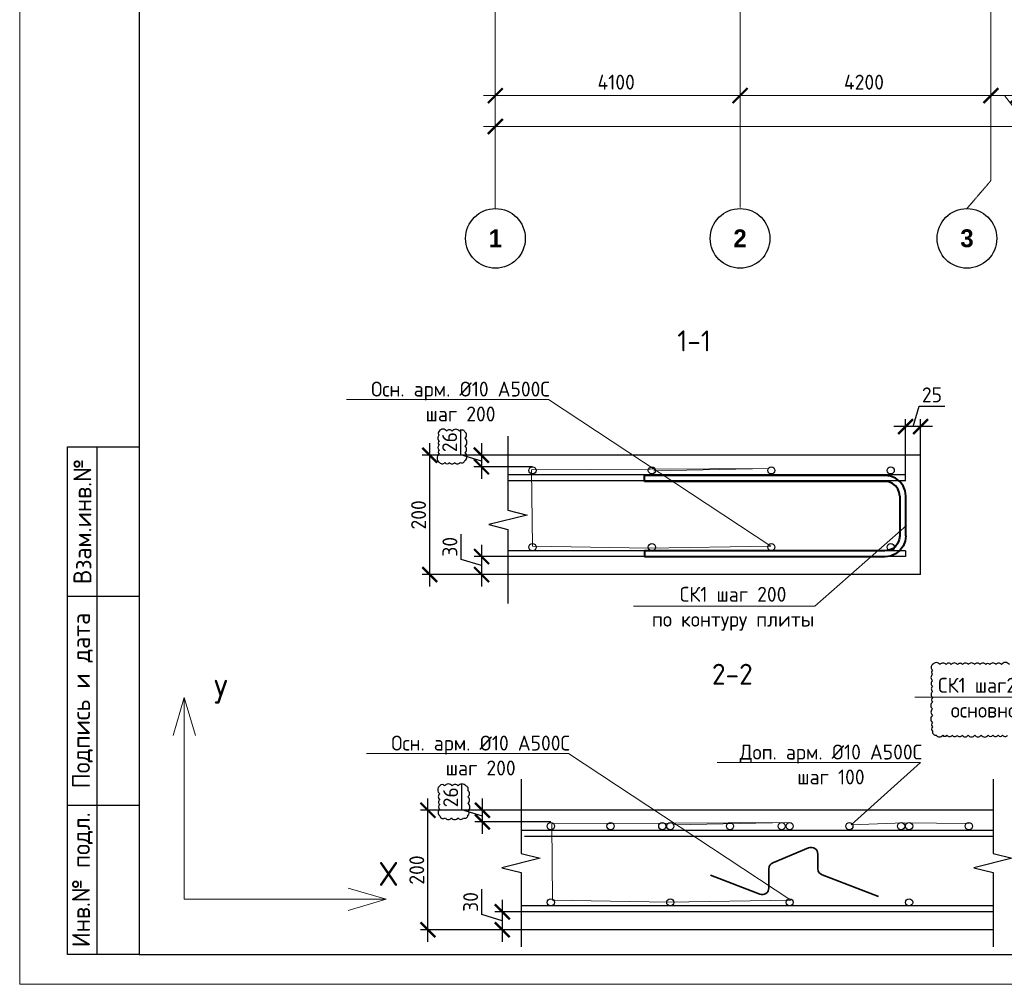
# Model space of a CAD drawing. Header units: millimetres. Extents: x -386473 to 311666, y -59273 to 291770.
# Tile 55 of 132: x -1652 to 14839, y -4054 to 12096. Entities that reach past the tile are written whole.
import ezdxf
from ezdxf import colors
from ezdxf.entities.mleader import LeaderData, LeaderLine
from ezdxf.enums import TextEntityAlignment as Align
from ezdxf.math import Vec2, Vec3

# ---------------------------------------------------------------- set-up
doc = ezdxf.new("R2010")
doc.units = ezdxf.units.MM
for name, pattern in [('______5', [1100, 800, -100, 100, -100]), ('CENTER2', [28.575, 19.05, -3.175, 3.175, -3.175]), ('осевая', [50.8, 31.75, -6.35, 6.35, -6.35])]:
    doc.linetypes.add(name, pattern=pattern)
for name, color, linetype, lineweight in [('Арм_хомуты', 133, 'Continuous', 18), ('Осевая', 10, 'CENTER2', 20), ('Оси', 40, '______5', 18), ('Перекрытие ж_бетон', 1, 'Continuous', 30), ('подоснова', 151, 'Continuous', 5), ('поз.', 2, 'Continuous', 25), ('РАЗМЕРЫ', 1, 'Continuous', 9), ('Текст', 7, 'Continuous', 25), ('ТОНКИЕ', 7, 'Continuous', 9), ('Узлы', 7, 'Continuous', 0)]:
    doc.layers.add(name, color=color, linetype=linetype, lineweight=lineweight)
doc.layers.add('К_Схемоармирование', color=7, linetype='Continuous')
doc.layers.add('ТОЛСТЫЕ_ОСНОВНЫЕ', color=6, linetype='Continuous')
doc.styles.add('Century Gothic', font='GOTHIC.TTF')
doc.styles.add('GOST 2.304', font='CS_Gost2304.shx')
doc.styles.add('GOST-2.304_Type-B', font='GOST_Common.ttf')
doc.styles.add('style1', font='GOST_Common.ttf', dxfattribs={"height": 500})
doc.dimstyles.new('СПДС', dxfattribs={"dimscale": 100, "dimtxt": 2.5, "dimasz": 2.5, "dimexe": 1.25, "dimexo": 0, "dimtad": 1, "dimdec": 0, "dimtxsty": 'GOST-2.304_Type-B', "dimblk": 'ARCHTICK', "dimcen": 2.5, "dimdle": 2, "dimadec": 0, "dimazin": 2, "dimtfac": 0.75, "dimtdec": 0, "dimtmove": 1, "dimatfit": 3, "dimfxl": 1, "dimtolj": 1, "dimarcsym": 1})

# ---------------------------------------------------------------- blocks, each defined once
blk = doc.blocks.new('_ArchTick')
at = {"color": 0, "linetype": 'ByBlock', "const_width": 0.15}
blk.add_lwpolyline([(-0.5, -0.5), (0.5, 0.5)], dxfattribs=at)
blk = doc.blocks.new('*D428')
at = {"color": 0, "lineweight": -2, "transparency": 16777216}
for p, q in [((983646, -19381), (983646, -19256)), ((1030446, -19495), (1030446, -19256)), ((983446, -19381), (1030646, -19381))]:
    blk.add_line(p, q, dxfattribs=at)
at = {"layer": 'DEFPOINTS', "color": 0, "transparency": 16777216}
for p in [(983646, -19381), (1030446, -19381), (1030446, -19495)]:
    blk.add_point(p, dxfattribs=at)
at = {"color": 0, "lineweight": -2, "transparency": 16777216, "xscale": 250, "yscale": 250, "zscale": 250, "rotation": 180}
blk.add_blockref('_ArchTick', (983646, -19381), dxfattribs=at)
at = {"color": 0, "lineweight": -2, "transparency": 16777216, "xscale": 250, "yscale": 250, "zscale": 250}
blk.add_blockref('_ArchTick', (1030446, -19381), dxfattribs=at)
at = {"color": 0, "transparency": 16777216, "insert": (1001863, -19270), "char_height": 250, "width": 104166.67, "attachment_point": 5, "style": 'GOST-2.304_Type-B'}
blk.add_mtext('\\A1;46800', dxfattribs=at)
blk = doc.blocks.new('NSY101')
at = {"color": 0, "linetype": 'ByBlock', "lineweight": -2}
blk.add_circle((0, 0), 50, dxfattribs=at)
blk = doc.blocks.new('СЛОЖНЫЙ_ОБЪЕКТ_31')
at = {"layer": 'Оси', "color": 16, "linetype": 'Continuous', "lineweight": 25, "transparency": 33554687, "xscale": 9.999999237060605, "yscale": 9.999999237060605, "zscale": 9.999999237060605}
blk.add_blockref('NSY101', (8813, -43009), dxfattribs=at)
at = {"layer": 'Оси', "color": 16, "linetype": 'Continuous', "lineweight": 25, "transparency": 33554687, "insert": (8813, -43009), "char_height": 300, "width": 385, "attachment_point": 5, "style": 'Century Gothic'}
blk.add_mtext('\\A1;{\\fCentury Gothic|i0|b1;\\H300.000000;\\W1.000000;\\C16;2}\\P', dxfattribs=at)
blk = doc.blocks.new('СЛОЖНЫЙ_ОБЪЕКТ_46')
at = {"layer": 'Оси', "color": 16, "linetype": 'Continuous', "lineweight": 25, "transparency": 33554687, "xscale": 9.999999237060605, "yscale": 9.999999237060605, "zscale": 9.999999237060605}
blk.add_blockref('NSY101', (5263, -43009), dxfattribs=at)
at = {"layer": 'Оси', "color": 16, "linetype": 'Continuous', "lineweight": 25, "transparency": 33554687, "insert": (5263, -43009), "char_height": 300, "width": 385, "attachment_point": 5, "style": 'Century Gothic'}
blk.add_mtext('\\A1;{\\fCentury Gothic|i0|b1;\\H300.000000;\\W1.000000;\\C16;1}\\P', dxfattribs=at)
blk = doc.blocks.new('СЛОЖНЫЙ_ОБЪЕКТ_49')
at = {"layer": 'Оси', "color": 16, "linetype": 'Continuous', "lineweight": 25, "transparency": 33554687, "xscale": 9.999999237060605, "yscale": 9.999999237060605, "zscale": 9.999999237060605}
blk.add_blockref('NSY101', (12613, -43009), dxfattribs=at)
at = {"layer": 'Оси', "color": 16, "linetype": 'Continuous', "lineweight": 25, "transparency": 33554687, "insert": (12613, -43009), "char_height": 300, "width": 385, "attachment_point": 5, "style": 'Century Gothic'}
blk.add_mtext('\\A1;{\\fCentury Gothic|i0|b1;\\H300.000000;\\W1.000000;\\C16;3}\\P', dxfattribs=at)
blk = doc.blocks.new('*D414')
at = {"color": 0, "lineweight": -2, "transparency": 16777216}
for p, q in [((983646, -18864), (983646, -18739)), ((987746, -18864), (987746, -18739)), ((983446, -18864), (987946, -18864))]:
    blk.add_line(p, q, dxfattribs=at)
at = {"layer": 'DEFPOINTS', "color": 0, "transparency": 16777216}
for p in [(983646, -18864), (987746, -18864), (987746, -18864)]:
    blk.add_point(p, dxfattribs=at)
at = {"color": 0, "lineweight": -2, "transparency": 16777216, "xscale": 250, "yscale": 250, "zscale": 250, "rotation": 180}
blk.add_blockref('_ArchTick', (983646, -18864), dxfattribs=at)
at = {"color": 0, "lineweight": -2, "transparency": 16777216, "xscale": 250, "yscale": 250, "zscale": 250}
blk.add_blockref('_ArchTick', (987746, -18864), dxfattribs=at)
at = {"color": 0, "transparency": 16777216, "insert": (985670, -18639), "char_height": 250, "width": 83333.33, "attachment_point": 5, "style": 'GOST-2.304_Type-B'}
blk.add_mtext('\\A1;4100', dxfattribs=at)
blk = doc.blocks.new('*D415')
at = {"color": 0, "lineweight": -2, "transparency": 16777216}
for p, q in [((987746, -18864), (987746, -18739)), ((991946, -18864), (991946, -18739)), ((987546, -18864), (992146, -18864))]:
    blk.add_line(p, q, dxfattribs=at)
at = {"layer": 'DEFPOINTS', "color": 0, "transparency": 16777216}
for p in [(987746, -18864), (991946, -18864), (991946, -18864)]:
    blk.add_point(p, dxfattribs=at)
at = {"color": 0, "lineweight": -2, "transparency": 16777216, "xscale": 250, "yscale": 250, "zscale": 250, "rotation": 180}
blk.add_blockref('_ArchTick', (987746, -18864), dxfattribs=at)
at = {"color": 0, "lineweight": -2, "transparency": 16777216, "xscale": 250, "yscale": 250, "zscale": 250}
blk.add_blockref('_ArchTick', (991946, -18864), dxfattribs=at)
at = {"color": 0, "transparency": 16777216, "insert": (989820, -18639), "char_height": 250, "width": 83333.33, "attachment_point": 5, "style": 'GOST-2.304_Type-B'}
blk.add_mtext('\\A1;4200', dxfattribs=at)
blk = doc.blocks.new('*D426')
at = {"color": 0, "lineweight": -2, "transparency": 16777216}
for p, q in [((991946, -18739), (991946, -18989)), ((992596, -18864), (991746, -18864)), ((992171, -18864), (992493, -19270)), ((992396, -18802), (992396, -18989)), ((992493, -19270), (993118, -19270))]:
    blk.add_line(p, q, dxfattribs=at)
at = {"layer": 'DEFPOINTS', "color": 0, "transparency": 16777216}
for p in [(991946, -18739), (991946, -18864), (992396, -18802)]:
    blk.add_point(p, dxfattribs=at)
at = {"color": 0, "lineweight": -2, "transparency": 16777216, "xscale": 250, "yscale": 250, "zscale": 250, "rotation": 180}
blk.add_blockref('_ArchTick', (991946, -18864), dxfattribs=at)
at = {"color": 0, "lineweight": -2, "transparency": 16777216, "xscale": 250, "yscale": 250, "zscale": 250}
blk.add_blockref('_ArchTick', (992396, -18864), dxfattribs=at)
at = {"color": 0, "transparency": 16777216, "insert": (992805, -19083), "char_height": 250, "attachment_point": 5, "style": 'GOST-2.304_Type-B'}
blk.add_mtext('\\A1;450', dxfattribs=at)
blk = doc.blocks.new('*U44')
at = {"layer": 'ТОЛСТЫЕ_ОСНОВНЫЕ'}
for p, q in [((8, 5), (8, 90)), ((8, 90), (20, 90)), ((13, 5), (13, 90)), ((8, 65), (20, 65)), ((8, 30), (20, 30)), ((20, 5), (8, 5))]:
    blk.add_line(p, q, dxfattribs=at)
at = {"layer": 'ТОЛСТЫЕ_ОСНОВНЫЕ', "color": 6}
blk.add_lwpolyline([(20, 5), (886, 5), (886, 415), (20, 415)], close=True, dxfattribs=at)
at = {"layer": 'ТОНКИЕ'}
blk.add_lwpolyline([(0, 0), (891, 0), (891, 420), (0, 420)], close=True, dxfattribs=at)
at = {"layer": 'Текст', "style": 'style1'}
for s, p in [('Взам.инв.№', (10.5, 77.5)), ('Подпись и дата', (10.5, 47.5)), ('Инв.№ подл.', (10.5, 17.5))]:
    blk.add_text(s, height=3, rotation=90, dxfattribs=at).set_placement(p, align=Align.MIDDLE)
blk = doc.blocks.new('*D791')
at = {"layer": 'DEFPOINTS', "color": 0, "transparency": 16777216}
for p in [(6098, -1141), (7244, -1141), (7244, -1336)]:
    blk.add_point(p, dxfattribs=at)
at = {"layer": 'РАЗМЕРЫ', "color": 0, "lineweight": -2, "transparency": 16777216}
for p, q in [((5754, -1136), (5754, -711)), ((6098, -1536), (6098, -941)), ((6098, -1239), (5754, -1136)), ((7244, -1141), (5973, -1141)), ((7244, -1336), (5973, -1336))]:
    blk.add_line(p, q, dxfattribs=at)
at = {"layer": 'РАЗМЕРЫ', "color": 0, "lineweight": -2, "transparency": 16777216, "xscale": 250, "yscale": 250, "zscale": 250}
for p, rotation in [((6098, -1141), 90), ((6098, -1336), 270)]:
    blk.add_blockref('_ArchTick', p, dxfattribs=dict(at, rotation=rotation))
at = {"layer": 'РАЗМЕРЫ', "color": 0, "lineweight": 0, "transparency": 16777216, "insert": (5566, -923), "char_height": 250, "attachment_point": 5, "rotation": 90, "style": 'GOST-2.304_Type-B'}
blk.add_mtext('\\A1;26', dxfattribs=at)
blk = doc.blocks.new('*U521')
at = {"color": 0, "linetype": 'ByBlock', "lineweight": -2}
for p, q in [((-68.1, 25), (-68.1, 427.5)), ((-58.1, 427.5), (-68.1, 427.5)), ((-58.1, 25), (-58.1, 427.5)), ((58.1, 25), (58.1, 427.5)), ((58.1, 427.5), (68.1, 427.5)), ((68.1, 25), (68.1, 427.5)), ((-66.9, 15.9), (-68.1, 25)), ((-57.2, 18.5), (-58.1, 25)), ((-54.7, 12.5), (-57.2, 18.5)), ((54.7, 12.5), (57.2, 18.5)), ((57.2, 18.5), (58.1, 25)), ((66.9, 15.9), (68.1, 25)), ((-63.4, 7.5), (-66.9, 15.9)), ((-57.8, 0.3), (-63.4, 7.5)), ((-50.6, -5.3), (-57.8, 0.3)), ((-50.7, 7.3), (-54.7, 12.5)), ((-45.6, 3.3), (-50.7, 7.3)), ((-39.5, 0.9), (-45.6, 3.3)), ((-33.1, 0), (-39.5, 0.9)), ((-33.1, 0), (33.1, 0)), ((33.1, 0), (39.5, 0.9)), ((39.5, 0.9), (45.6, 3.3)), ((45.6, 3.3), (50.7, 7.3)), ((50.6, -5.3), (57.8, 0.3)), ((50.7, 7.3), (54.7, 12.5)), ((57.8, 0.3), (63.4, 7.5)), ((63.4, 7.5), (66.9, 15.9)), ((-42.1, -8.8), (-50.6, -5.3)), ((-33.1, -10), (-42.1, -8.8)), ((33.1, -10), (-33.1, -10)), ((33.1, -10), (42.1, -8.8)), ((42.1, -8.8), (50.6, -5.3))]:
    blk.add_line(p, q, dxfattribs=at)
at = {"style": 'GOST 2.304', "oblique": 15, "flags": 9}
for tag, p in [('ПОЗИЦИЯ', (798.2, -54.4)), ('ДИАМЕТР', (798.5, -58.7)), ('КЛАСС', (798.8, -63.1)), ('ДЛИНА', (799.3, -67.9)), ('МАССА', (799.6, -73.3))]:
    blk.add_attdef(tag, p, '', height=2.5, dxfattribs=at)
blk = doc.blocks.new('*D789')
at = {"layer": 'DEFPOINTS', "color": 0, "transparency": 16777216}
for p in [(13186, 5284), (13436, 4805), (13186, 4465)]:
    blk.add_point(p, dxfattribs=at)
at = {"layer": 'РАЗМЕРЫ', "color": 0, "lineweight": -2, "transparency": 16777216}
for p, q in [((13311, 5284), (13415, 5627)), ((13415, 5627), (13840, 5627)), ((13636, 5284), (12986, 5284)), ((13186, 4465), (13186, 5409)), ((13436, 4805), (13436, 5409))]:
    blk.add_line(p, q, dxfattribs=at)
at = {"layer": 'РАЗМЕРЫ', "color": 0, "lineweight": -2, "transparency": 16777216, "xscale": 250, "yscale": 250, "zscale": 250, "rotation": 180}
blk.add_blockref('_ArchTick', (13186, 5284), dxfattribs=at)
at = {"layer": 'РАЗМЕРЫ', "color": 0, "lineweight": -2, "transparency": 16777216, "xscale": 250, "yscale": 250, "zscale": 250}
blk.add_blockref('_ArchTick', (13436, 5284), dxfattribs=at)
at = {"layer": 'РАЗМЕРЫ', "color": 0, "lineweight": 0, "transparency": 16777216, "insert": (13627, 5815), "char_height": 250, "attachment_point": 5, "style": 'GOST-2.304_Type-B'}
blk.add_mtext('\\A1;25', dxfattribs=at)
blk = doc.blocks.new('_None')
blk = doc.blocks.new('*D790')
at = {"layer": 'DEFPOINTS', "color": 0, "transparency": 16777216}
for p in [(5216, 4804), (6489, 4804), (6408, 2805)]:
    blk.add_point(p, dxfattribs=at)
at = {"layer": 'РАЗМЕРЫ', "color": 0, "lineweight": -2, "transparency": 16777216}
for p, q in [((5216, 2605), (5216, 5004)), ((6489, 4804), (5091, 4804)), ((6408, 2805), (5091, 2805))]:
    blk.add_line(p, q, dxfattribs=at)
at = {"layer": 'РАЗМЕРЫ', "color": 0, "lineweight": -2, "transparency": 16777216, "xscale": 250, "yscale": 250, "zscale": 250}
for p, rotation in [((5216, 4804), 90), ((5216, 2805), 270)]:
    blk.add_blockref('_ArchTick', p, dxfattribs=dict(at, rotation=rotation))
at = {"layer": 'РАЗМЕРЫ', "color": 0, "lineweight": 0, "transparency": 16777216, "insert": (5029, 3805), "char_height": 250, "attachment_point": 5, "rotation": 90, "style": 'GOST-2.304_Type-B'}
blk.add_mtext('\\A1;200', dxfattribs=at)
blk = doc.blocks.new('*D792')
at = {"layer": 'DEFPOINTS', "color": 0, "transparency": 16777216}
for p in [(6647, 4805), (6081, 4610), (6936, 4610)]:
    blk.add_point(p, dxfattribs=at)
at = {"layer": 'РАЗМЕРЫ', "color": 0, "lineweight": -2, "transparency": 16777216}
for p, q in [((5737, 4810), (5737, 5235)), ((6081, 5005), (6081, 4410)), ((6081, 4707), (5737, 4810)), ((6647, 4805), (5956, 4805)), ((6936, 4610), (5956, 4610))]:
    blk.add_line(p, q, dxfattribs=at)
at = {"layer": 'РАЗМЕРЫ', "color": 0, "lineweight": -2, "transparency": 16777216, "xscale": 250, "yscale": 250, "zscale": 250}
for p, rotation in [((6081, 4805), 90), ((6081, 4610), 270)]:
    blk.add_blockref('_ArchTick', p, dxfattribs=dict(at, rotation=rotation))
at = {"layer": 'РАЗМЕРЫ', "color": 0, "lineweight": 0, "transparency": 16777216, "insert": (5549, 5023), "char_height": 250, "attachment_point": 5, "rotation": 90, "style": 'GOST-2.304_Type-B'}
blk.add_mtext('\\A1;26', dxfattribs=at)
blk = doc.blocks.new('*D793')
at = {"layer": 'DEFPOINTS', "color": 0, "transparency": 16777216}
for p in [(6903, 3106), (6084, 2805), (6949, 2805)]:
    blk.add_point(p, dxfattribs=at)
at = {"layer": 'РАЗМЕРЫ', "color": 0, "lineweight": -2, "transparency": 16777216}
for p, q in [((5741, 3058), (5741, 3483)), ((6084, 3306), (6084, 2605)), ((6084, 2955), (5741, 3058)), ((6903, 3106), (5959, 3106)), ((6949, 2805), (5959, 2805))]:
    blk.add_line(p, q, dxfattribs=at)
at = {"layer": 'РАЗМЕРЫ', "color": 0, "lineweight": -2, "transparency": 16777216, "xscale": 250, "yscale": 250, "zscale": 250}
for p, rotation in [((6084, 3106), 90), ((6084, 2805), 270)]:
    blk.add_blockref('_ArchTick', p, dxfattribs=dict(at, rotation=rotation))
at = {"layer": 'РАЗМЕРЫ', "color": 0, "lineweight": 0, "transparency": 16777216, "insert": (5553, 3271), "char_height": 250, "attachment_point": 5, "rotation": 90, "style": 'GOST-2.304_Type-B'}
blk.add_mtext('\\A1;30', dxfattribs=at)
blk = doc.blocks.new('*D794')
at = {"layer": 'DEFPOINTS', "color": 0, "transparency": 16777216}
for p in [(5186, -1141), (7111, -1141), (6957, -3141)]:
    blk.add_point(p, dxfattribs=at)
at = {"layer": 'РАЗМЕРЫ', "color": 0, "lineweight": -2, "transparency": 16777216}
for p, q in [((5186, -3341), (5186, -941)), ((7111, -1141), (5061, -1141)), ((6957, -3141), (5061, -3141))]:
    blk.add_line(p, q, dxfattribs=at)
at = {"layer": 'РАЗМЕРЫ', "color": 0, "lineweight": -2, "transparency": 16777216, "xscale": 250, "yscale": 250, "zscale": 250}
for p, rotation in [((5186, -1141), 90), ((5186, -3141), 270)]:
    blk.add_blockref('_ArchTick', p, dxfattribs=dict(at, rotation=rotation))
at = {"layer": 'РАЗМЕРЫ', "color": 0, "lineweight": 0, "transparency": 16777216, "insert": (4999, -2141), "char_height": 250, "attachment_point": 5, "rotation": 90, "style": 'GOST-2.304_Type-B'}
blk.add_mtext('\\A1;200', dxfattribs=at)
blk = doc.blocks.new('*D795')
at = {"layer": 'DEFPOINTS', "color": 0, "transparency": 16777216}
for p in [(7021, -2841), (6431, -3141), (7021, -3141)]:
    blk.add_point(p, dxfattribs=at)
at = {"layer": 'РАЗМЕРЫ', "color": 0, "lineweight": -2, "transparency": 16777216}
for p, q in [((6087, -2888), (6087, -2463)), ((6431, -2641), (6431, -3341)), ((6431, -2991), (6087, -2888)), ((7021, -2841), (6306, -2841)), ((7021, -3141), (6306, -3141))]:
    blk.add_line(p, q, dxfattribs=at)
at = {"layer": 'РАЗМЕРЫ', "color": 0, "lineweight": -2, "transparency": 16777216, "xscale": 250, "yscale": 250, "zscale": 250}
for p, rotation in [((6431, -2841), 90), ((6431, -3141), 270)]:
    blk.add_blockref('_ArchTick', p, dxfattribs=dict(at, rotation=rotation))
at = {"layer": 'РАЗМЕРЫ', "color": 0, "lineweight": 0, "transparency": 16777216, "insert": (5900, -2676), "char_height": 250, "attachment_point": 5, "rotation": 90, "style": 'GOST-2.304_Type-B'}
blk.add_mtext('\\A1;30', dxfattribs=at)
blk = doc.blocks.new('оси2')
at = {"layer": 'Оси', "color": 16, "linetype": 'осевая', "lineweight": 0, "ltscale": 0.25, "transparency": 33554687}
for p, q in [((983645.5, 5465.4), (983645.8, -20755.1)), ((987745.5, 5465.4), (987745.5, -20739.3)), ((991945.5, 4955.2), (991945.5, -20287.7)), ((991545, -20755.1), (991945.5, -20287.7))]:
    blk.add_line(p, q, dxfattribs=at)
at = {"layer": 'Оси', "color": 16, "linetype": 'Continuous', "lineweight": 25, "transparency": 33554687}
for name, p in [('СЛОЖНЫЙ_ОБЪЕКТ_46', (978385.3, 21754.4)), ('СЛОЖНЫЙ_ОБЪЕКТ_31', (978932, 21754.4)), ('СЛОЖНЫЙ_ОБЪЕКТ_49', (978932, 21754.4))]:
    blk.add_blockref(name, p, dxfattribs=at)
for base, p1, p2, picture, middle in [((987745.5, -18864.1), (983645.5, -18864.1), (987745.5, -18864.1), '*D414', (985670.4, -18864.1)), ((991945.5, -18864.1), (987745.5, -18864.1), (991945.5, -18864.1), '*D415', (989820.4, -18864.1)), ((1030445.5, -19380.9), (983645.5, -19380.9), (1030445.5, -19495.3), '*D428', (1001863, -19495.3))]:
    dim = blk.add_linear_dim(base=base, p1=p1, p2=p2, dimstyle='СПДС', override={"dimgap": 1})
    dim.commit()
    dim.dimension.update_dxf_attribs({"geometry": picture, "text_midpoint": middle, "dimtype": 128})
dim = blk.add_linear_dim(base=(991945.5, -18864.1), p1=(992395.5, -18801.6), p2=(991945.5, -18739.1), dimstyle='СПДС')
dim.commit()
dim.dimension.update_dxf_attribs({"geometry": '*D426', "text_midpoint": (992555.1, -19270.3), "dimtype": 128})

msp = doc.modelspace()

# ---------------------------------------------------------------- linework, layer by layer
at = {"color": 240, "true_color": 0xed1f24}
for points in [[(5373.7, 5207, 0.5205671), (5373.7, 5137.9, 0.5205671), (5373.7, 5042.3, 0.5205671), (5373.7, 4972.6, 0.5205671), (5373.7, 4892.6, 0.5205671), (5373.7, 4821.1, 0.5205671), (5373.7, 4688.2, 0.5205671), (5466.8, 4682.4, 0.5205671), (5545.5, 4682.4, 0.5205671), (5635.1, 4682.4, 0.5205671), (5723.4, 4682.4, 0.5205671), (5804.5, 4714.6, 0.5205671), (5804.5, 4844.1, 0.5205671), (5804.5, 4955.5, 0.5205671), (5804.5, 5085.8, 0.5205671), (5804.5, 5196.2, 0.5205671), (5715.7, 5207, 0.5205671), (5590.7, 5207, 0.5205671), (5500.2, 5207, 0.5205671)], [(5383.9, -732.6, 0.5205671), (5383.9, -864.3, 0.5205671), (5383.9, -961.9, 0.5205671), (5383.9, -1044.9, 0.5205671), (5383.9, -1126.3, 0.5205671), (5383.9, -1236.1, 0.5205671), (5477, -1268, 0.5205671), (5577.5, -1268, 0.5205671), (5689.1, -1268, 0.5205671), (5782.9, -1268, 0.5205671), (5854.9, -1224.9, 0.5205671), (5854.9, -1152.7, 0.5205671), (5854.9, -1024.6, 0.5205671), (5854.9, -916.6, 0.5205671), (5854.9, -809.1, 0.5205671), (5820, -732.6, 0.5205671), (5689.4, -732.6, 0.5205671), (5590.4, -732.6, 0.5205671), (5465.4, -732.6, 0.5205671)]]:
    msp.add_lwpolyline(points, format="xyb", close=True, dxfattribs=at)
msp.add_lwpolyline([(14923.7, 1298.9, 0.5205671), (14790.3, 1298.9, 0.5205671), (14699.3, 1298.9, 0.5205671), (14596.2, 1298.9, 0.5205671), (14527.9, 1298.9, 0.5205671), (14431.3, 1298.9, 0.5205671), (14343, 1298.9, 0.5205671), (14235.5, 1298.9, 0.5205671), (14141.2, 1298.9, 0.5205671), (14056.3, 1298.9, 0.5205671), (13949.6, 1298.9, 0.5205671), (13863, 1298.9, 0.5205671), (13762.2, 1298.9, 0.5205671), (13638.1, 1298.9, 0.5205671), (13638.1, 1204.4, 0.5205671), (13638.1, 1136.5, 0.5205671), (13638.1, 1028.1, 0.5205671), (13638.1, 934.7, 0.5205671), (13638.1, 849.2, 0.5205671), (13638.1, 747.7, 0.5205671), (13638.1, 670.9, 0.5205671), (13638.1, 556.2, 0.5205671), (13638.1, 449.8, 0.5205671), (13638.1, 325.9, 0.5205671), (13638.1, 255.8, 0.5205671), (13638.1, 183.4, 0.5205671), (13699.8, 115.8, 0.5205671), (13807.5, 115.8, 0.5205671), (13877.8, 115.8, 0.5205671), (13966.4, 115.8, 0.5205671), (14049.3, 115.8, 0.5205671), (14133.2, 115.8, 0.5205671), (14233.9, 115.8, 0.5205671), (14344.3, 115.8, 0.5205671), (14452.3, 115.8, 0.5205671), (14567.9, 115.8, 0.5205671), (14649.2, 115.8, 0.5205671), (14733.8, 115.8, 0.5205671), (14810.5, 115.8, 0.5205671), (14894.4, 115.8, 0.5205671)], format="xyb", dxfattribs=at)
at = {"color": 3, "linetype": 'Continuous', "lineweight": 30}
for centre in [(6936.4, 4549.7), (8936.4, 4549.7), (10936.4, 4549.7), (12936.4, 4549.7), (6936.4, 3264.7), (8936.4, 3264.7), (10936.4, 3264.7), (12936.4, 3264.7), (7244.4, -1406.3), (9244.4, -1406.3), (11244.4, -1406.3), (13244.4, -1406.3), (7244.4, -2682.3), (9244.4, -2682.3), (11244.4, -2682.3), (13244.4, -2682.3)]:
    msp.add_circle(centre, 60, dxfattribs=at)
at = {"color": 1, "linetype": 'Continuous', "lineweight": 30}
for centre in [(8244.4, -1406.3), (9110.3, -1406.3), (10244.4, -1406.3), (11110.3, -1406.3), (12244.4, -1406.3), (13110.3, -1406.3), (14244.4, -1406.3)]:
    msp.add_circle(centre, 60, dxfattribs=at)
at = {"layer": 'К_Схемоармирование', "lineweight": 35, "ltscale": 10}
for p, q in [((11559.5, -1770.3), (10964.3, -2019.3)), ((11715.2, -2118.5), (11715.2, -1873.9)), ((10895.3, -2122.9), (10895.3, -2440.5)), ((10742.2, -2545.1), (9919.8, -2224.9)), ((12729.9, -2585.2), (11787.3, -2223.4))]:
    msp.add_line(p, q, dxfattribs=at)
for centre, start, end in [((11602.9, -1873.9), 0, 112.69716), ((11007.6, -2122.9), 112.69716, 180), ((11827.5, -2118.5), 180, 249.00049), ((10783, -2440.5), 248.72451, 0)]:
    msp.add_arc(centre, 112.3, start, end, dxfattribs=at)
at = {"layer": 'Перекрытие ж_бетон', "color": 7, "linetype": 'Continuous', "lineweight": 30}
for p, q in [((13436.4, 4804.7), (6524.8, 4804.7)), ((13436.4, 2804.7), (13436.4, 4804.7)), ((13436.4, 2804.7), (6524.8, 2804.7)), ((14649.7, -1141.3), (6744.4, -1141.3)), ((14649.7, -3141.3), (6744.4, -3141.3))]:
    msp.add_line(p, q, dxfattribs=at)
at = {"layer": 'Перекрытие ж_бетон', "color": 3, "linetype": 'Continuous', "lineweight": 30}
for p, q in [((13186.4, 4474.7), (6524.8, 4474.7)), ((13186.4, 4375.8), (13186.4, 4474.7)), ((13186.4, 4375.8), (6524.8, 4375.8)), ((13186.4, 3204.7), (6524.8, 3204.7)), ((13186.4, 3204.7), (13186.4, 3105.8)), ((12726.4, 3105.8), (6524.8, 3105.8)), ((13186.4, 3105.8), (6524.8, 3105.8)), ((14649.7, -1481.3), (6744.4, -1481.3)), ((14649.7, -1580.2), (6805.4, -1580.2)), ((14649.7, -2742.3), (6744.4, -2742.3)), ((14649.7, -2841.2), (6744.4, -2841.2)), ((14649.7, -2841.2), (6805.4, -2841.2))]:
    msp.add_line(p, q, dxfattribs=at)
at = {"layer": 'подоснова'}
for p, q in [((1105.6, 749.6), (918, 112)), ((1105.6, 749.6), (918, 112)), ((1105.6, 749.6), (1105.6, -2631)), ((1105.6, 749.6), (1293.2, 112)), ((1105.6, 749.6), (1105.6, -2631)), ((1105.6, 749.6), (1293.2, 112)), ((4486.2, -2631), (3848.7, -2443.4)), ((4486.2, -2631), (3848.7, -2443.4)), ((1105.6, -2631), (4486.2, -2631)), ((1105.6, -2631), (4486.2, -2631)), ((4486.2, -2631), (3848.7, -2818.6)), ((4486.2, -2631), (3848.7, -2818.6))]:
    msp.add_line(p, q, dxfattribs=at)
at = {"layer": 'поз.', "linetype": 'Continuous'}
for points in [[(6524.8, 5123.8), (6524.8, 3881.8), (6844.8, 3801.8), (6204.8, 3641.8), (6524.8, 3561.8), (6524.8, 2319.8)], [(6744.4, -622.2), (6744.4, -1864.2), (7064.4, -1944.2), (6424.4, -2104.2), (6744.4, -2184.2), (6744.4, -3426.2)], [(14649.7, -622.2), (14649.7, -1864.2)], [(14649.7, -1864.2), (14969.7, -1944.2), (14329.7, -2104.2)], [(14329.7, -2104.2), (14649.7, -2184.2), (14649.7, -3426.2)]]:
    msp.add_lwpolyline(points, dxfattribs=at)

# ---------------------------------------------------------------- block references
at = {"xscale": 100, "yscale": 100, "zscale": 100}
msp.add_blockref('*U44', (-1651.7, -4054.4), dxfattribs=at)
at = {"layer": 'Арм_хомуты', "lineweight": 40, "xscale": -10, "yscale": 10, "zscale": 10, "rotation": 90}
msp.add_blockref('*U521', (13089.6, 3785.2), dxfattribs=at)
at = {"layer": 'РАЗМЕРЫ'}
msp.add_blockref('оси2', (-977331.7, 29689.3, 160), dxfattribs=at)

# ---------------------------------------------------------------- texts
at = {"layer": 'Осевая', "style": 'GOST-2.304_Type-B'}
for s, p in [('У', (1717.6, 843.5)), ('Х', (4526, -2206.1))]:
    msp.add_text(s, height=400, dxfattribs=at).set_placement(p, align=Align.MIDDLE_CENTER)
at = {"layer": 'Узлы', "color": 80, "linetype": 'Continuous', "lineweight": 0, "style": 'GOST-2.304_Type-B'}
for s, p in [('1-1', (9361.8, 6543.6)), ('2-2', (9942.1, 962.3))]:
    msp.add_text(s, height=350, dxfattribs=at).set_placement(p)

# ---------------------------------------------------------------- dimensions: what is measured, and where the dimension line sits
at = {"layer": 'РАЗМЕРЫ', "color": 1, "lineweight": 0}
dim = msp.add_linear_dim(base=(13186.4, 5283.7), p1=(13436.4, 4804.7), p2=(13186.4, 4464.7), dimstyle='СПДС', override={"dimlfac": 0.1, "dimrnd": 5}, dxfattribs=at)
dim.commit()
dim.dimension.update_dxf_attribs({"geometry": '*D789', "text_midpoint": (13477, 5814.9)})
for base, p1, p2, picture, middle in [((6080.6, 4609.7), (6647.3, 4804.7), (6936.4, 4609.7), '*D792', (5549.3, 4872.8)), ((6097.6, -1141.3), (7244.4, -1336.3), (7244.4, -1141.3), '*D791', (5566.4, -1073.1))]:
    dim = msp.add_linear_dim(base=base, p1=p1, p2=p2, angle=90, text='26', dimstyle='СПДС', override={"dimlfac": 0.1, "dimrnd": 5}, dxfattribs=at)
    dim.commit()
    dim.dimension.update_dxf_attribs({"geometry": picture, "text_midpoint": middle})
for base, p1, p2, picture, middle in [((5216.3, 4804.4), (6408, 2804.7), (6488.6, 4804.4), '*D790', (5028.8, 3804.6)), ((6084.3, 2804.7), (6902.5, 3105.8), (6949.2, 2804.7), '*D793', (5553.1, 3120.9)), ((5186.3, -1141.3), (6956.9, -3141.3), (7110.8, -1141.3), '*D794', (4998.8, -2141.3)), ((6431.2, -3141.3), (7021.1, -2841.2), (7021.1, -3141.3), '*D795', (5899.9, -2825.6))]:
    dim = msp.add_linear_dim(base=base, p1=p1, p2=p2, angle=90, dimstyle='СПДС', override={"dimlfac": 0.1, "dimrnd": 5}, dxfattribs=at)
    dim.commit()
    dim.dimension.update_dxf_attribs({"geometry": picture, "text_midpoint": middle})

# ---------------------------------------------------------------- leaders
at = {"layer": 'подоснова', "color": 2, "ltscale": 0.3}
ml = msp.add_multileader_mtext('Standard', dxfattribs=at)
ml.set_content('Осн. арм. %%C10 А500С\\Pшаг 200', color=2, style='GOST-2.304_Type-B')
ml.set_leader_properties(color=256, linetype='ByLayer', lineweight=15)
ml.set_arrow_properties(name='NONE')
ml.build(insert=Vec2(0, 0))
ml.multileader.update_dxf_attribs({"text_left_attachment_type": 6, "text_right_attachment_type": 6, "dogleg_length": 0.1, "arrow_head_size": 18})
ctx = ml.context
ctx.base_point, ctx.char_height, ctx.arrow_head_size, ctx.landing_gap_size, ctx.plane_origin = Vec3(4258.3, 5736.4, 200), 250, 18, 20, Vec3(-2675, 10119.6, 200)
ctx.left_attachment, ctx.right_attachment, ctx.text_align_type = 6, 6, 1
notes = []
notes.append((ctx, [(1, (1, 1, 0), (7205.2, 5736.4, 200), (-1, 0), 0.1, [(5, [(8968.5, 4544.6, 200), (10894.5, 4582.3, 200), (6922.8, 4561.8, 200), (6935.6, 3279.7, 200), (8880, 3247.7, 200), (10928.3, 3279.7, 200)], 0, [])])]))
ctx.mtext.insert, ctx.mtext.alignment, ctx.mtext.flow_direction = Vec3(5731.7, 6036.4, 200), 2, 5
ml = msp.add_multileader_mtext('Standard', dxfattribs=at)
ml.set_content('СК1 шаг 200 \\Pпо контуру плиты', color=2, style='GOST-2.304_Type-B')
ml.set_leader_properties(color=256, linetype='ByLayer', lineweight=15)
ml.set_arrow_properties(name='NONE')
ml.build(insert=Vec2(0, 0))
ml.multileader.update_dxf_attribs({"text_left_attachment_type": 6, "text_right_attachment_type": 6, "dogleg_length": 0.1, "arrow_head_size": 18})
ctx = ml.context
ctx.base_point, ctx.char_height, ctx.arrow_head_size, ctx.landing_gap_size, ctx.plane_origin = Vec3(8928.3, 2275.4), 250, 18, 20, Vec3(4559.3, 6483.8)
ctx.left_attachment, ctx.right_attachment, ctx.text_align_type = 6, 6, 1
notes.append((ctx, [(1, (1, 1, 0), (11664.6, 2275.4), (-1, 0), 0.1, [(0, [(13199.9, 3629.6)], 0, [])])]))
ctx.mtext.insert, ctx.mtext.alignment, ctx.mtext.flow_direction = Vec3(10296.4, 2600.4), 2, 5
ml = msp.add_multileader_mtext('Standard', dxfattribs=at)
ml.set_content('СК1 шаг200 у каждой\\P основной арматуры', color=2, style='GOST-2.304_Type-B')
ml.set_leader_properties(color=256, linetype='ByLayer', lineweight=15)
ml.set_arrow_properties(name='NONE')
ml.build(insert=Vec2(0, 0))
ml.multileader.update_dxf_attribs({"text_left_attachment_type": 6, "text_right_attachment_type": 6, "dogleg_length": 0.1, "arrow_head_size": 18})
ctx = ml.context
ctx.base_point, ctx.char_height, ctx.arrow_head_size, ctx.landing_gap_size, ctx.plane_origin = Vec3(13723.7, 752.3), 250, 18, 20, Vec3(18170.4, 9123.7)
ctx.left_attachment, ctx.right_attachment, ctx.text_align_type = 6, 6, 1
notes.append((ctx, [(1, (1, 1, 0), (16895.7, 752.3), (-1, 0), 0.1, [(3, [(20904.1, -1650.2), (19450.5, -2640.5), (19654.2, -6.1), (17754.9, -1562.4)], 0, [])])]))
ctx.mtext.insert, ctx.mtext.alignment, ctx.mtext.flow_direction = Vec3(15309.6, 1077.3), 2, 5
ml = msp.add_multileader_mtext('Standard', dxfattribs=at)
ml.set_content('Осн. арм. %%C10 А500С\\Pшаг 200', color=2, style='GOST-2.304_Type-B')
ml.set_leader_properties(color=256, linetype='ByLayer', lineweight=15)
ml.set_arrow_properties(name='NONE')
ml.build(insert=Vec2(0, 0))
ml.multileader.update_dxf_attribs({"text_left_attachment_type": 6, "text_right_attachment_type": 6, "dogleg_length": 0.1, "arrow_head_size": 18})
ctx = ml.context
ctx.base_point, ctx.char_height, ctx.arrow_head_size, ctx.landing_gap_size, ctx.plane_origin = Vec3(4595.2, -190.9, 200), 250, 18, 20, Vec3(-2338, 4192.3, 200)
ctx.left_attachment, ctx.right_attachment, ctx.text_align_type = 6, 6, 1
notes.append((ctx, [(1, (1, 1, 0), (7542.2, -190.9, 200), (-1, 0), 0.1, [(5, [(9305.4, -1382.7, 200), (11231.5, -1344.9, 200), (7259.8, -1365.4, 200), (7272.6, -2647.5, 200), (9216.9, -2679.5, 200), (11265.3, -2647.5, 200)], 0, [])])]))
ctx.mtext.insert, ctx.mtext.alignment, ctx.mtext.flow_direction = Vec3(6068.7, 109.1, 200), 2, 5
ml = msp.add_multileader_mtext('Standard', dxfattribs=at)
ml.set_content('Доп. арм. %%C10 А500С\\Pшаг 100', color=2, style='GOST-2.304_Type-B')
ml.set_leader_properties(color=256, linetype='ByLayer', lineweight=15)
ml.set_arrow_properties(name='NONE')
ml.build(insert=Vec2(0, 0))
ml.multileader.update_dxf_attribs({"text_left_attachment_type": 6, "text_right_attachment_type": 6, "dogleg_length": 0.1, "arrow_head_size": 18})
ctx = ml.context
ctx.base_point, ctx.char_height, ctx.arrow_head_size, ctx.landing_gap_size, ctx.plane_origin = Vec3(10436.6, -340.8, 200), 250, 18, 20, Vec3(1577.5, 4192.3, 200)
ctx.left_attachment, ctx.right_attachment, ctx.text_align_type = 6, 6, 1
notes.append((ctx, [(1, (1, 1, 0), (13433.5, -340.8, 200), (-1, 0), 0.1, [(2, [(14250.7, -1362.5, 200), (13154.8, -1352.6, 200), (12272.2, -1382.4, 200)], 0, [])])]))
ctx.mtext.insert, ctx.mtext.alignment, ctx.mtext.flow_direction = Vec3(11935, -40.8, 200), 2, 5
for ctx, leaders in notes:
    for number, flags, end, landing, length, lines in leaders:
        leader = LeaderData()
        leader.index, (leader.has_last_leader_line, leader.has_dogleg_vector, leader.attachment_direction) = number, flags
        leader.last_leader_point, leader.dogleg_vector, leader.dogleg_length = Vec3(end), Vec3(landing), length
        for number, points, colour, breaks in lines:
            line = LeaderLine()
            line.index, line.vertices, line.color, line.breaks = number, Vec3.list(points), colors.encode_raw_color(colour), breaks
            leader.lines.append(line)
        ctx.leaders.append(leader)

doc.saveas('drawing.dxf')
